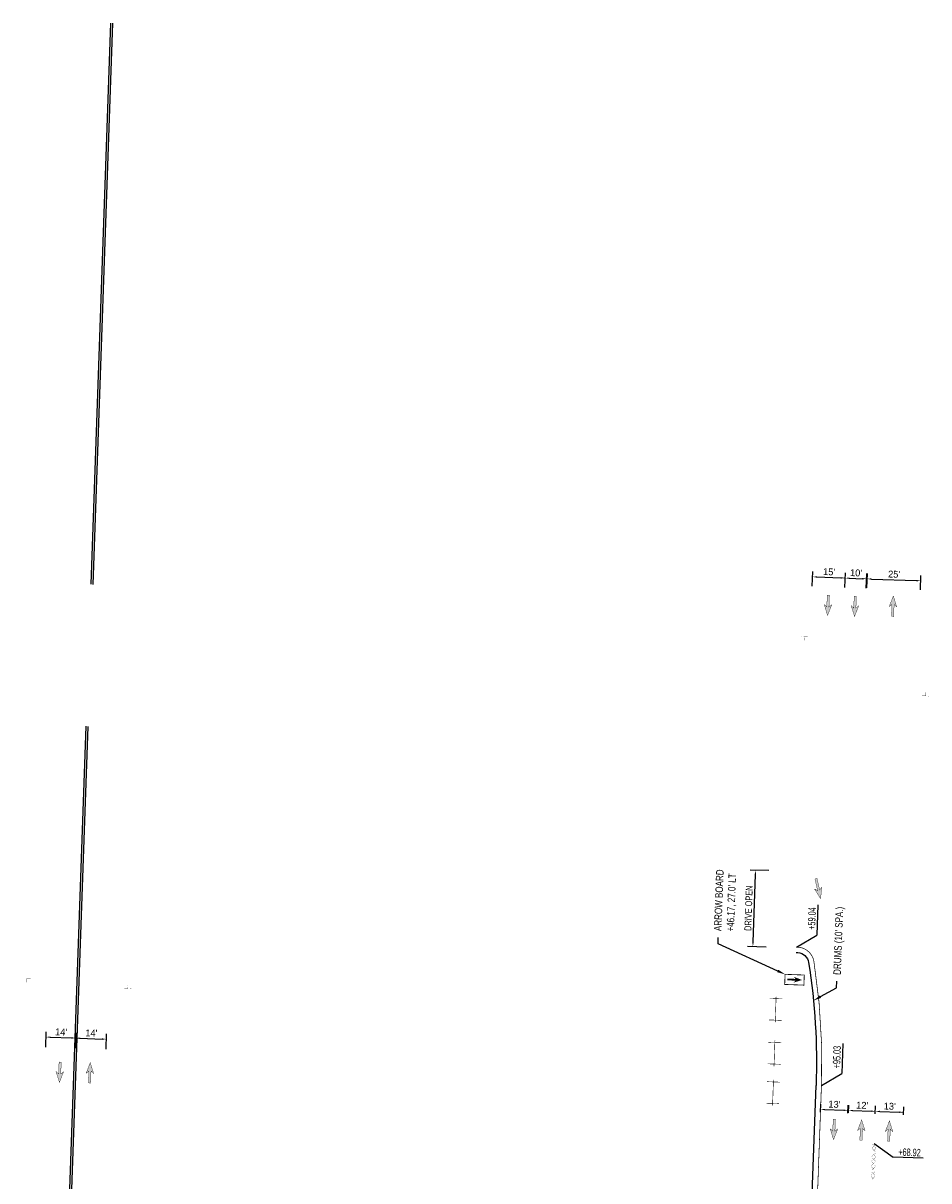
# Model space of a CAD drawing. Header units: feet. Extents: x 158973 to 164211, y 288317 to 289770.
# Tile 5 of 6: x 161393 to 161814, y 289232 to 289770. Entities that reach past the tile are written whole.
import ezdxf
from ezdxf import colors
from ezdxf.entities.mleader import LeaderData, LeaderLine
from ezdxf.math import Vec2, Vec3

# ---------------------------------------------------------------- set-up
doc = ezdxf.new("R2010")
doc.units = ezdxf.units.FT
doc.header["$MEASUREMENT"] = 0
for name, color, linetype in [('MT_P_Cells', 7, 'Continuous'), ('MT_P_Drums', 30, 'Continuous'), ('MT_P_Edge_Line', 7, 'Continuous'), ('MT_P_Text', 7, 'Continuous'), ('PM_X_Edge_Line', 51, 'Continuous')]:
    doc.layers.add(name, color=color, linetype=linetype)
doc.styles.add('Slanted-Normal', font='font31.shx', dxfattribs={"height": 0.1})
doc.styles.get("Standard").update_dxf_attribs({"font": 'arial.ttf'})
doc.styles.add('Style-font31', font='font31.shx')
doc.linetypes.add('motdrum05', pattern='A,0,["●",Standard,S=0.167,R=0,X=-0.02,Y=-0.065],-0.25', length=0.25)
doc.linetypes.add('motdrum10', pattern='A,0,["●",Standard,S=0.167,R=0,X=-0.02,Y=-0.065],-0.5', length=0.5)
doc.dimstyles.new('COEC', dxfattribs={"dimscale": 13.9, "dimtxt": 0.18, "dimasz": 0.18, "dimexe": 0.18, "dimexo": 0.0625, "dimgap": 0.09, "dimtad": 1, "dimzin": 0, "dimdsep": 46, "dimtxsty": 'Standard', "dimcen": 0.09, "dimclrd": 256, "dimclre": 256, "dimclrt": 256, "dimaunit": 1, "dimadec": 4, "dimazin": 0, "dimtfac": 1, "dimtofl": 0, "dimtmove": 0, "dimatfit": 3, "dimfxl": 1, "dimtolj": 1, "dimtzin": 0, "dimlwd": -1, "dimlwe": -1, "dimarcsym": 0})

# ---------------------------------------------------------------- blocks, each defined once
blk = doc.blocks.new('*D1094')
at = {"layer": 'Defpoints', "color": 0, "transparency": 16777216}
for p in [(161417.33, 289298.08), (161403.29, 289292.88, 959.79), (161417.13, 289292.39, 959.79)]:
    blk.add_point(p, dxfattribs=at)
at = {"layer": 'MT_P_Text', "transparency": 16777216}
for p, q in [((161403.33, 289293.87), (161403.58, 289301.06)), ((161405.49, 289298.5), (161415.33, 289298.15)), ((161417.16, 289293.39), (161417.42, 289300.58))]:
    blk.add_line(p, q, dxfattribs=at)
for points in [[(161405.5, 289298.83), (161405.48, 289298.16), (161403.49, 289298.57)], [(161415.34, 289298.48), (161415.32, 289297.82), (161417.33, 289298.08)]]:
    blk.add_solid(points, dxfattribs=at)
at = {"layer": 'MT_P_Text', "transparency": 16777216, "insert": (161410.5, 289300.92), "char_height": 3.2, "attachment_point": 5, "rotation": 357.9834, "style": 'Style-font31'}
blk.add_mtext("\\A1;14'", dxfattribs=at)
blk = doc.blocks.new('*D1095')
at = {"layer": 'Defpoints', "color": 0, "transparency": 16777216}
for p in [(161431.53, 289297.58), (161417.13, 289292.36, 959.78), (161431.32, 289291.86, 959.78)]:
    blk.add_point(p, dxfattribs=at)
at = {"layer": 'MT_P_Text', "transparency": 16777216}
for p, q in [((161417.16, 289293.36), (161417.42, 289300.57)), ((161419.33, 289298), (161429.53, 289297.65)), ((161431.36, 289292.86), (161431.61, 289300.07))]:
    blk.add_line(p, q, dxfattribs=at)
for points in [[(161419.34, 289298.34), (161419.32, 289297.67), (161417.33, 289298.08)], [(161429.54, 289297.98), (161429.51, 289297.31), (161431.53, 289297.58)]]:
    blk.add_solid(points, dxfattribs=at)
at = {"layer": 'MT_P_Text', "transparency": 16777216, "insert": (161424.52, 289300.42), "char_height": 3.2, "attachment_point": 5, "rotation": 357.9834, "style": 'Style-font31'}
blk.add_mtext("\\A1;14'", dxfattribs=at)
blk = doc.blocks.new('*D1096')
at = {"layer": 'Defpoints', "color": 0, "transparency": 16777216}
for p in [(161760.08, 289507.36, 959.78), (161775.45, 289512.2), (161775.25, 289506.79, 959.78)]:
    blk.add_point(p, dxfattribs=at)
at = {"layer": 'MT_P_Text', "transparency": 16777216}
for p, q in [((161760.12, 289508.36), (161760.38, 289515.26)), ((161762.28, 289512.69), (161773.45, 289512.27)), ((161775.29, 289507.79), (161775.55, 289514.69))]:
    blk.add_line(p, q, dxfattribs=at)
for points in [[(161762.29, 289513.02), (161762.27, 289512.35), (161760.28, 289512.76)], [(161773.47, 289512.6), (161773.44, 289511.94), (161775.45, 289512.2)]]:
    blk.add_solid(points, dxfattribs=at)
at = {"layer": 'MT_P_Text', "transparency": 16777216, "insert": (161767.96, 289515.08), "char_height": 3.2, "attachment_point": 5, "rotation": 357.8574, "style": 'Style-font31'}
blk.add_mtext("\\A1;15'", dxfattribs=at)
blk = doc.blocks.new('*D1097')
at = {"layer": 'Defpoints', "color": 0, "transparency": 16777216}
for p in [(161785.38, 289511.82), (161775.25, 289506.79, 959.78), (161785.18, 289506.42, 959.78)]:
    blk.add_point(p, dxfattribs=at)
at = {"layer": 'MT_P_Text', "transparency": 16777216}
for p, q in [((161775.29, 289507.79), (161775.54, 289514.69)), ((161785.21, 289507.42), (161785.47, 289514.32)), ((161777.45, 289512.12), (161783.38, 289511.9))]:
    blk.add_line(p, q, dxfattribs=at)
for points in [[(161777.46, 289512.45), (161777.44, 289511.78), (161775.45, 289512.19)], [(161783.39, 289512.23), (161783.37, 289511.56), (161785.38, 289511.82)]]:
    blk.add_solid(points, dxfattribs=at)
at = {"layer": 'MT_P_Text', "transparency": 16777216, "insert": (161780.51, 289514.6), "char_height": 3.2, "attachment_point": 5, "rotation": 357.8767, "style": 'Style-font31'}
blk.add_mtext("\\A1;10'", dxfattribs=at)
blk = doc.blocks.new('*D1098')
at = {"layer": 'Defpoints', "color": 0, "transparency": 16777216}
for p in [(161810.58, 289510.91), (161785.47, 289506.6, 959.96), (161810.39, 289505.7, 959.96)]:
    blk.add_point(p, dxfattribs=at)
at = {"layer": 'MT_P_Text', "transparency": 16777216}
for p, q in [((161785.51, 289507.6), (161785.75, 289514.31)), ((161810.43, 289506.7), (161810.67, 289513.41)), ((161787.66, 289511.74), (161808.58, 289510.98))]:
    blk.add_line(p, q, dxfattribs=at)
for points in [[(161787.67, 289512.07), (161787.65, 289511.41), (161785.66, 289511.81)], [(161808.59, 289511.32), (161808.57, 289510.65), (161810.58, 289510.91)]]:
    blk.add_solid(points, dxfattribs=at)
at = {"layer": 'MT_P_Text', "transparency": 16777216, "insert": (161798.21, 289513.96), "char_height": 3.2, "attachment_point": 5, "rotation": 357.9316, "style": 'Style-font31'}
blk.add_mtext("\\A1;25'", dxfattribs=at)
blk = doc.blocks.new('*D1099')
at = {"layer": 'Defpoints', "color": 0, "transparency": 16777216}
for p in [(161776.73, 289264.43), (161763.87, 289262.64, 959.78), (161776.65, 289262.18, 959.78)]:
    blk.add_point(p, dxfattribs=at)
at = {"layer": 'MT_P_Text', "transparency": 16777216}
for p, q in [((161763.91, 289263.64), (161764.04, 289267.39)), ((161765.95, 289264.82), (161774.73, 289264.5)), ((161776.69, 289263.18), (161776.82, 289266.93))]:
    blk.add_line(p, q, dxfattribs=at)
for points in [[(161765.96, 289265.15), (161765.94, 289264.48), (161763.95, 289264.89)], [(161774.75, 289264.83), (161774.72, 289264.17), (161776.73, 289264.43)]]:
    blk.add_solid(points, dxfattribs=at)
at = {"layer": 'MT_P_Text', "transparency": 16777216, "insert": (161770.44, 289267.26), "char_height": 3.2, "attachment_point": 5, "rotation": 357.9316, "style": 'Style-font31'}
blk.add_mtext("\\A1;13'", dxfattribs=at)
blk = doc.blocks.new('*D1100')
at = {"layer": 'Defpoints', "color": 0, "transparency": 16777216}
for p in [(161776.99, 289262.25, 959.8), (161789.42, 289261.84, 959.61), (161789.49, 289264.01)]:
    blk.add_point(p, dxfattribs=at)
at = {"layer": 'MT_P_Text', "transparency": 16777216}
for p, q in [((161777.03, 289263.25), (161777.14, 289266.91)), ((161789.45, 289262.84), (161789.57, 289266.51)), ((161779.06, 289264.35), (161787.49, 289264.07))]:
    blk.add_line(p, q, dxfattribs=at)
for points in [[(161779.07, 289264.68), (161779.05, 289264.02), (161777.06, 289264.42)], [(161787.5, 289264.41), (161787.48, 289263.74), (161789.49, 289264.01)]]:
    blk.add_solid(points, dxfattribs=at)
at = {"layer": 'MT_P_Text', "transparency": 16777216, "insert": (161783.36, 289266.81), "char_height": 3.2, "attachment_point": 5, "rotation": 358.1255, "style": 'Style-font31'}
blk.add_mtext("\\A1;12'", dxfattribs=at)
blk = doc.blocks.new('*D1101')
at = {"layer": 'Defpoints', "color": 0, "transparency": 16777216}
for p in [(161789.42, 289261.84, 959.78), (161802.62, 289261.36, 959.64), (161802.7, 289263.52)]:
    blk.add_point(p, dxfattribs=at)
at = {"layer": 'MT_P_Text', "transparency": 16777216}
for p, q in [((161789.46, 289262.84), (161789.59, 289266.51)), ((161802.65, 289262.35), (161802.79, 289266.02)), ((161791.5, 289263.94), (161800.7, 289263.59))]:
    blk.add_line(p, q, dxfattribs=at)
for points in [[(161791.51, 289264.27), (161791.48, 289263.6), (161789.5, 289264.01)], [(161800.71, 289263.93), (161800.69, 289263.26), (161802.7, 289263.52)]]:
    blk.add_solid(points, dxfattribs=at)
at = {"layer": 'MT_P_Text', "transparency": 16777216, "insert": (161796.19, 289266.36), "char_height": 3.2, "attachment_point": 5, "rotation": 357.8817, "style": 'Style-font31'}
blk.add_mtext("\\A1;13'", dxfattribs=at)
blk = doc.blocks.new('*D1102')
at = {"layer": 'Defpoints', "color": 0, "transparency": 16777216}
for p in [(161733.69, 289376.23), (161740.84, 289375.98, 962.34), (161739.61, 289340.44, 961.47)]:
    blk.add_point(p, dxfattribs=at)
at = {"layer": 'MT_P_Text', "transparency": 16777216}
for p, q in [((161739.84, 289376.01), (161731.19, 289376.31)), ((161732.53, 289342.69), (161733.62, 289374.23)), ((161738.61, 289340.47), (161729.96, 289340.77))]:
    blk.add_line(p, q, dxfattribs=at)
for points in [[(161733.29, 289374.24), (161733.96, 289374.22), (161733.69, 289376.23)], [(161732.2, 289342.7), (161732.86, 289342.67), (161732.46, 289340.69)]]:
    blk.add_solid(points, dxfattribs=at)
at = {"layer": 'MT_P_Text', "transparency": 16777216, "insert": (161730.48, 289358.55), "char_height": 3.2, "attachment_point": 5, "rotation": 88.0194, "style": 'Style-font31'}
blk.add_mtext('\\A1;{\\W0.8;DRIVE OPEN}', dxfattribs=at)

msp = doc.modelspace()

# ---------------------------------------------------------------- hatches: boundary and pattern name
at = {"layer": 'MT_P_Cells', "true_color": 0x00b3b3}
h = msp.add_hatch(color=132, dxfattribs=at)
h.dxf.hatch_style = 1
h.paths.add_polyline_path([(161767.243, 289494.765), (161769.154, 289499.701), (161767.883, 289498.745), (161768.077, 289504.242), (161767.078, 289504.277), (161766.884, 289498.781), (161765.684, 289499.823)])
h = msp.add_hatch(color=132, dxfattribs=at)
h.dxf.hatch_style = 1
h.paths.add_polyline_path([(161779.789, 289494.293), (161781.7, 289499.228), (161780.43, 289498.273), (161780.623, 289503.769), (161779.624, 289503.804), (161779.43, 289498.308), (161778.23, 289499.351)])
h = msp.add_hatch(color=132, dxfattribs=at)
h.dxf.hatch_style = 1
h.paths.add_polyline_path([(161797.851, 289503.877), (161795.94, 289498.941), (161797.211, 289499.897), (161797.017, 289494.4), (161798.017, 289494.365), (161798.21, 289499.862), (161799.41, 289498.819)])
h = msp.add_hatch(color=132, dxfattribs=at)
h.dxf.hatch_style = 1
h.paths.add_polyline_path([(161763.987, 289362.969), (161764.555, 289368.231), (161763.576, 289366.979), (161762.34, 289372.339), (161761.366, 289372.114), (161762.601, 289366.755), (161761.172, 289367.451)])
h = msp.add_hatch(color=132, dxfattribs=at)
h.dxf.hatch_style = 1
h.paths.add_polyline_path([(161755.203, 289325.123), (161751.734, 289326.47), (161752.405, 289325.576), (161748.54, 289325.715), (161748.515, 289325.013), (161752.379, 289324.873), (161751.645, 289324.03)])
h = msp.add_hatch(color=132, dxfattribs=at)
h.dxf.hatch_style = 1
h.paths.add_polyline_path([(161409.675, 289277.446), (161411.586, 289282.382), (161410.315, 289281.426), (161410.509, 289286.922), (161409.51, 289286.958), (161409.316, 289281.461), (161408.116, 289282.504)])
h = msp.add_hatch(color=132, dxfattribs=at)
h.dxf.hatch_style = 1
h.paths.add_polyline_path([(161424.034, 289286.673), (161422.123, 289281.737), (161423.393, 289282.693), (161423.2, 289277.196), (161424.199, 289277.161), (161424.393, 289282.657), (161425.593, 289281.615)])
h = msp.add_hatch(color=132, dxfattribs=at)
h.dxf.hatch_style = 1
h.paths.add_polyline_path([(161770.022, 289250.795), (161771.933, 289255.731), (161770.662, 289254.775), (161770.856, 289260.272), (161769.857, 289260.307), (161769.663, 289254.811), (161768.463, 289255.853)])
h = msp.add_hatch(color=132, dxfattribs=at)
h.dxf.hatch_style = 1
h.paths.add_polyline_path([(161783.108, 289260.037), (161781.197, 289255.101), (161782.467, 289256.057), (161782.274, 289250.56), (161783.273, 289250.525), (161783.467, 289256.021), (161784.667, 289254.979)])
h = msp.add_hatch(color=132, dxfattribs=at)
h.dxf.hatch_style = 1
h.paths.add_polyline_path([(161796.041, 289259.585), (161794.13, 289254.649), (161795.4, 289255.605), (161795.207, 289250.108), (161796.206, 289250.073), (161796.4, 289255.57), (161797.6, 289254.527)])

# ---------------------------------------------------------------- linework, layer by layer
at = {"layer": 'MT_P_Cells', "const_width": 0.16, "flags": 128}
for points in [[(161767.243, 289494.765), (161769.154, 289499.701), (161767.883, 289498.745), (161768.077, 289504.242), (161767.078, 289504.277), (161766.884, 289498.781), (161765.684, 289499.823), (161767.243, 289494.765)], [(161779.789, 289494.293), (161781.7, 289499.228), (161780.43, 289498.273), (161780.623, 289503.769), (161779.624, 289503.804), (161779.43, 289498.308), (161778.23, 289499.351), (161779.789, 289494.293)], [(161763.987, 289362.969), (161764.555, 289368.231), (161763.576, 289366.979), (161762.34, 289372.339), (161761.366, 289372.114), (161762.601, 289366.755), (161761.172, 289367.451), (161763.987, 289362.969)]]:
    msp.add_lwpolyline(points, dxfattribs=at)
at = {"layer": 'MT_P_Cells', "flags": 128}
for points, const_width, elevation in [([(161797.851, 289503.877), (161795.94, 289498.941), (161797.211, 289499.897), (161797.017, 289494.4), (161798.017, 289494.365), (161798.21, 289499.862), (161799.41, 289498.819), (161797.851, 289503.877)], 0.16, 0.222), ([(161755.203, 289325.123), (161751.734, 289326.47), (161752.405, 289325.576), (161748.54, 289325.715), (161748.515, 289325.013), (161752.379, 289324.873), (161751.645, 289324.03), (161755.203, 289325.123)], 0.113, 2709.265), ([(161409.675, 289277.446), (161411.586, 289282.382), (161410.315, 289281.426), (161410.509, 289286.922), (161409.51, 289286.958), (161409.316, 289281.461), (161408.116, 289282.504), (161409.675, 289277.446)], 0.16, 1922.639), ([(161424.034, 289286.673), (161422.123, 289281.737), (161423.393, 289282.693), (161423.2, 289277.196), (161424.199, 289277.161), (161424.393, 289282.657), (161425.593, 289281.615), (161424.034, 289286.673)], 0.16, 1922.683), ([(161770.022, 289250.795), (161771.933, 289255.731), (161770.662, 289254.775), (161770.856, 289260.272), (161769.857, 289260.307), (161769.663, 289254.811), (161768.463, 289255.853), (161770.022, 289250.795)], 0.16, 0.116), ([(161783.108, 289260.037), (161781.197, 289255.101), (161782.467, 289256.057), (161782.274, 289250.56), (161783.273, 289250.525), (161783.467, 289256.021), (161784.667, 289254.979), (161783.108, 289260.037)], 0.16, 0.218), ([(161796.041, 289259.585), (161794.13, 289254.649), (161795.4, 289255.605), (161795.207, 289250.108), (161796.206, 289250.073), (161796.4, 289255.57), (161797.6, 289254.527), (161796.041, 289259.585)], 0.16, 0.045)]:
    msp.add_lwpolyline(points, dxfattribs=dict(at, const_width=const_width, elevation=elevation))
at = {"layer": 'MT_P_Cells', "color": 1, "flags": 128}
for points, const_width in [([(161755.015, 289484.95), (161758.433, 289484.754)], 0.1), ([(161756.627, 289483.162), (161756.724, 289484.852)], 0.1), ([(161812.719, 289459.036), (161812.622, 289457.346)], 0.1), ([(161814.331, 289457.248), (161810.913, 289457.444)], 0.1), ([(161396.264, 289325.64), (161392.843, 289325.761)], 0.1), ([(161394.494, 289324.009), (161394.554, 289325.7)], 0.1), ([(161443.089, 289321.026), (161439.671, 289321.222)], 0.1), ([(161441.477, 289322.814), (161441.38, 289321.124)], 0.1), ([(161746.252, 289316.323), (161740.256, 289316.534)], 0.25), ([(161743.289, 289317.428), (161742.867, 289305.435)], 0.25), ([(161745.901, 289306.329), (161739.904, 289306.54)], 0.25), ([(161742.722, 289296.997), (161742.3, 289285.005)], 0.25), ([(161745.685, 289295.892), (161739.689, 289296.103)], 0.25), ([(161745.333, 289285.898), (161739.337, 289286.11)], 0.25), ([(161745.017, 289277.569), (161739.02, 289277.78)], 0.25), ([(161742.054, 289278.674), (161741.631, 289266.681)], 0.25), ([(161744.665, 289267.575), (161738.668, 289267.786)], 0.25)]:
    msp.add_lwpolyline(points, dxfattribs=dict(at, const_width=const_width))
at = {"layer": 'MT_P_Cells', "const_width": 0.375, "flags": 128}
msp.add_lwpolyline([(161747.456, 289327.759), (161756.396, 289327.436), (161756.226, 289322.73), (161747.286, 289323.053)], close=True, dxfattribs=at)
at = {"layer": 'MT_P_Drums', "linetype": 'motdrum05', "flags": 128}
msp.add_lwpolyline([(161752.571, 289337.949), (161753.407, 289337.887, -0.3478349), (161758.427, 289333.261, -0.048269), (161761.884, 289276.059)], format="xyb", dxfattribs=at)
at = {"layer": 'MT_P_Drums', "linetype": 'motdrum10', "flags": 128}
msp.add_lwpolyline([(161767.651, 289110.183), (161758.255, 289175.565), (161761.884, 289276.059)], dxfattribs=at)
at = {"layer": 'MT_P_Edge_Line', "const_width": 0.333, "flags": 128}
msp.add_lwpolyline([(161788.736, 288659.8, -0.0141171), (161776.889, 288699.168), (161774.436, 288759.72, -0.0544804), (161763.109, 288915.139), (161768.696, 289069.836), (161770.158, 289110.317), (161760.761, 289175.699), (161764.383, 289275.969, 0.048269), (161760.897, 289333.652, 0.3478349), (161753.594, 289340.38), (161752.758, 289340.442)], format="xyb", dxfattribs=at)
at = {"layer": 'MT_P_Edge_Line', "const_width": 0.08, "flags": 128}
for points, elevation in [([(161789.834, 289248.768), (161787.957, 289247.022)], 962.416), ([(161789.769, 289246.957), (161788.023, 289248.834)], 962.416), ([(161789.687, 289244.675), (161787.81, 289242.929)], 962.388), ([(161789.622, 289242.863), (161787.875, 289244.741)], 962.388), ([(161789.761, 289246.732), (161787.884, 289244.985)], 962.402), ([(161789.696, 289244.92), (161787.949, 289246.797)], 962.402), ([(161789.452, 289238.169), (161787.575, 289236.423)], 962.342), ([(161789.387, 289236.358), (161787.641, 289238.235)], 962.342), ([(161789.538, 289240.546), (161787.661, 289238.799)], 962.359), ([(161789.473, 289238.734), (161787.726, 289240.611)], 962.359), ([(161789.611, 289242.561), (161787.734, 289240.815)], 962.373), ([(161789.545, 289240.75), (161787.799, 289242.627)], 962.373), ([(161789.291, 289233.677), (161787.413, 289231.931)], 962.311), ([(161789.225, 289231.865), (161787.479, 289233.742)], 962.311), ([(161789.373, 289235.973), (161787.496, 289234.227)], 962.327), ([(161789.308, 289234.162), (161787.562, 289236.039)], 962.327)]:
    msp.add_lwpolyline(points, dxfattribs=dict(at, elevation=elevation))
at = {"layer": 'MT_P_Text', "flags": 128}
for points in [[(161762.713, 289360.033), (161762.208, 289346.062)], [(161752.758, 289340.442), (161762.208, 289346.062)], [(161774.338, 289295.559), (161773.833, 289281.589)], [(161764.383, 289275.969), (161773.833, 289281.589)], [(161811.704, 289242.12), (161797.733, 289242.625)]]:
    msp.add_lwpolyline(points, dxfattribs=at)
at = {"layer": 'MT_P_Text', "elevation": 962.423, "flags": 128}
msp.add_lwpolyline([(161788.934, 289248.952), (161797.733, 289242.625)], dxfattribs=at)
at = {"layer": 'PM_X_Edge_Line', "flags": 128}
for points in [[(161433.46, 289770.45), (161424.264, 289509.279)], [(161434.46, 289770.415), (161425.264, 289509.244)], [(161421.938, 289443.21), (161406.764, 289012.256)], [(161422.938, 289443.175), (161407.765, 289012.271)]]:
    msp.add_lwpolyline(points, dxfattribs=at)

# ---------------------------------------------------------------- texts
at = {"layer": 'MT_P_Text', "char_height": 3.5, "attachment_point": 5, "style": 'Style-font31'}
for s, insert, rotation in [('{\\W0.7;+59.04}', (161759.94, 289353.715), 87.93162), ('{\\W0.7;+95.03}', (161771.564, 289289.241), 87.93162), ('{\\W0.7;+68.92}', (161805.386, 289244.894), 357.93162)]:
    msp.add_mtext_dynamic_manual_height_columns(s, width=12.99244, gutter_width=10, heights=[0], dxfattribs=dict(at, insert=insert, rotation=rotation))

# ---------------------------------------------------------------- dimensions: what is measured, and where the dimension line sits
at = {"layer": 'MT_P_Text'}
for p1, p2, distance, text, picture, middle in [((161760.081, 289507.36, 966.794), (161775.249, 289506.793, 966.794), 5.406, "15'", '*D1096', (161767.964, 289515.077, 7.01)), ((161775.249, 289506.793, 966.794), (161785.177, 289506.425, 966.794), 5.401, "10'", '*D1097', (161780.51, 289514.604, 7.01)), ((161785.47, 289506.598, 966.973), (161810.393, 289505.698, 966.973), 5.217, "25'", '*D1098', (161798.214, 289513.96, 7.01)), ((161739.612, 289340.44, 964.128), (161740.841, 289375.979, 965.001), 7.154, '{\\W0.8;DRIVE OPEN}', '*D1102', (161730.479, 289358.547, 2.662)), ((161403.291, 289292.875, 962.85), (161417.128, 289292.388, 962.85), 5.695, "14'", '*D1094', (161410.501, 289300.921, 3.061)), ((161417.127, 289292.357, 962.845), (161431.324, 289291.857, 962.845), 5.721, "14'", '*D1095', (161424.518, 289300.423, 3.061)), ((161763.872, 289262.638, 962.446), (161776.651, 289262.177, 962.446), 2.252, "13'", '*D1099', (161770.437, 289267.256, 2.662)), ((161776.992, 289262.25, 962.679), (161789.418, 289261.843, 962.491), 2.166, "12'", '*D1100', (161783.361, 289266.81, 2.88)), ((161789.418, 289261.843, 962.491), (161802.617, 289261.355, 962.348), 2.167, "13'", '*D1101', (161796.194, 289266.363, 2.707))]:
    dim = msp.add_aligned_dim(p1=p1, p2=p2, distance=distance, text=text, dimstyle='COEC', override={"dimscale": 20, "dimtxt": 0.16, "dimasz": 0.1, "dimexe": 0.125, "dimexo": 0.05, "dimgap": 0.05, "dimtxsty": 'Style-font31'}, dxfattribs=at)
    dim.commit()
    dim.dimension.update_dxf_attribs({"geometry": picture, "text_midpoint": middle})

# ---------------------------------------------------------------- leaders
ml = msp.add_multileader_mtext('Standard', dxfattribs=at)
ml.set_content("{\\W0.8;ARROW BOARD\\P+46.17, 27.0' LT}", color=256, style='Slanted-Normal')
ml.set_leader_properties()
ml.build(insert=Vec2(0, 0))
ml.multileader.update_dxf_attribs({"dogleg_length": 0.1, "arrow_head_size": 3.75, "scale": 30})
ctx = ml.context
ctx.base_point, ctx.scale, ctx.char_height, ctx.arrow_head_size, ctx.landing_gap_size, ctx.plane_origin, ctx.plane_x_axis, ctx.plane_y_axis = Vec3(161716.372, 289344.888), 30, 3.4998, 3.75, 3, Vec3(161771.792, 289266.418), Vec3(0.0360914, 0.9993485), Vec3(-0.9993485, 0.0360914)
notes = []
notes.append((ctx, [(0, (1, 1, 0), (161716.264, 289341.89), (0.0360914, 0.9993485), 3, [(0, [(161747.456, 289327.759)], 0, [])])]))
ctx.mtext.insert, ctx.mtext.text_direction, ctx.mtext.rotation, ctx.mtext.flow_direction = Vec3(161714.343, 289347.963), Vec3(0.0360914, 0.9993485), 1.5346971, 5
ml = msp.add_multileader_mtext('Standard', dxfattribs=at)
ml.set_content("{\\W0.8;DRUMS (10' SPA.)}", color=256, style='Slanted-Normal')
ml.set_leader_properties()
ml.build(insert=Vec2(0, 0))
ml.multileader.update_dxf_attribs({"dogleg_length": 0.1, "arrow_head_size": 3.75, "scale": 30})
ctx = ml.context
ctx.base_point, ctx.scale, ctx.char_height, ctx.arrow_head_size, ctx.landing_gap_size, ctx.plane_origin, ctx.plane_x_axis, ctx.plane_y_axis = Vec3(161771.533, 289324.501), 30, 3.4998, 3.75, 3, Vec3(161826.953, 289246.031), Vec3(0.0360914, 0.9993485), Vec3(-0.9993485, 0.0360914)
notes.append((ctx, [(0, (1, 1, 0), (161771.425, 289321.503), (0.0360914, 0.9993485), 3, [(0, [(161760.686, 289315.547)], 0, [])])]))
ctx.mtext.insert, ctx.mtext.text_direction, ctx.mtext.rotation, ctx.mtext.flow_direction = Vec3(161769.893, 289327.562), Vec3(0.0360914, 0.9993485), 1.5346971, 5
for ctx, leaders in notes:
    for number, flags, end, landing, length, lines in leaders:
        leader = LeaderData()
        leader.index, (leader.has_last_leader_line, leader.has_dogleg_vector, leader.attachment_direction) = number, flags
        leader.last_leader_point, leader.dogleg_vector, leader.dogleg_length = Vec3(end), Vec3(landing), length
        for number, points, colour, breaks in lines:
            line = LeaderLine()
            line.index, line.vertices, line.color, line.breaks = number, Vec3.list(points), colors.encode_raw_color(colour), breaks
            leader.lines.append(line)
        ctx.leaders.append(leader)

doc.saveas('drawing.dxf')
